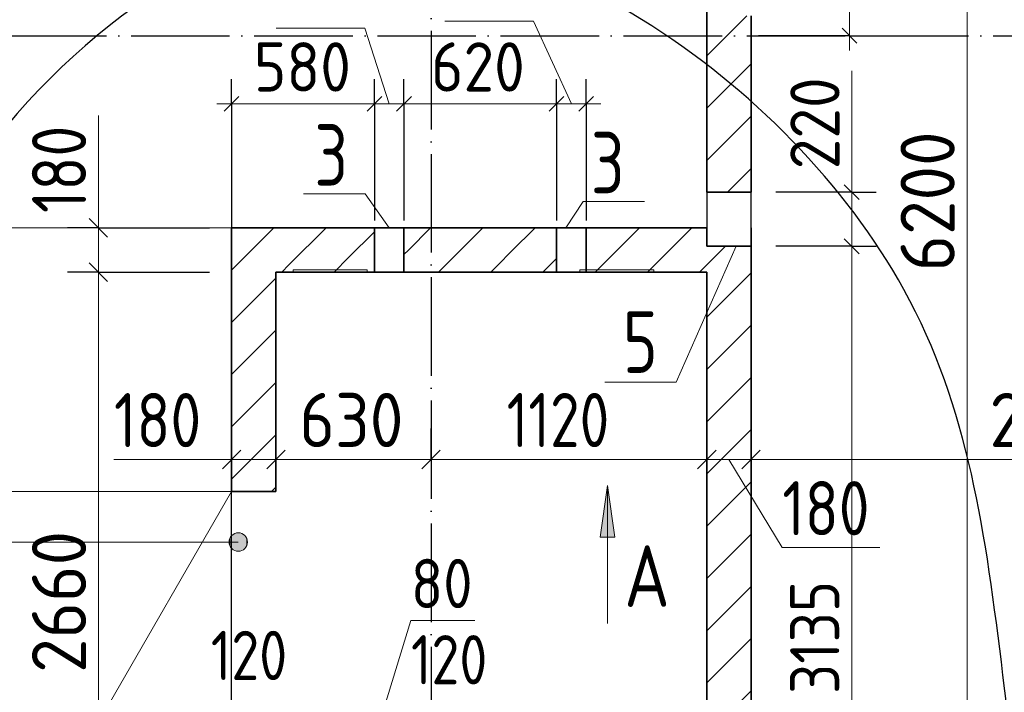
# Model space of a CAD drawing. Header units: millimetres. Extents: x -49773 to 2322955, y -3321 to 58485.
# Tile 10 of 256: x 17430 to 21429, y 33753 to 36484. Entities that reach past the tile are written whole.
import ezdxf

# ---------------------------------------------------------------- set-up
doc = ezdxf.new("R2010")
doc.units = ezdxf.units.MM
doc.header["$PDMODE"] = 65
for name, pattern in [('______11', [500, 400, -50, 0, -50]), ('______2', [270, 200, -70]), ('______5', [1100, 800, -100, 100, -100])]:
    doc.linetypes.add(name, pattern=pattern)
for name, color, linetype, lineweight in [('Standard', 7, 'Continuous', 25), ('Высотная отметка (окна)', 7, 'Continuous', 13), ('Макрос окна_ общее', 7, 'Continuous', 13), ('Ограждение_ 2D надпись', 7, 'Continuous', 13), ('Размерная линия_ общее', 7, 'Continuous', 13), ('Размерная линия_ общее_1', 7, 'Continuous', 13), ('СПДС_РАЗМЕРЫ', 152, 'Continuous', 25), ('Стена_ общее', 7, 'Continuous', 35), ('Стена_ Сборный элемент', 7, 'Continuous', 35), ('тонкая', 7, 'Continuous', 25)]:
    doc.layers.add(name, color=color, linetype=linetype, lineweight=lineweight)
doc.layers.add('Осевая линия_ общее', color=7, linetype='______5', lineweight=13, true_color=0xa0a0a0)
doc.styles.add('ISOCPEUR', font='txt')
doc.dimstyles.new('__________2', dxfattribs={"dimtxt": 250, "dimasz": 200, "dimexe": 0, "dimexo": 0, "dimgap": 100, "dimtad": 1, "dimdec": 0, "dimrnd": 1, "dimzin": 12, "dimdsep": 46, "dimtxsty": 'ISOCPEUR', "dimblk": 'ALL_ML_STRICH', "dimblk1": 'ALL_ML_STRICH', "dimblk2": 'ALL_ML_STRICH', "dimsah": 1, "dimcen": 0, "dimclrd": 7, "dimclre": 7, "dimclrt": 7, "dimadec": 0, "dimazin": 0, "dimtfac": 1, "dimtdec": 0, "dimtmove": 1, "dimatfit": 3, "dimfxl": 0, "dimtzin": 0, "dimlwd": 0, "dimlwe": 13, "dimarcsym": 0})

# ---------------------------------------------------------------- blocks, each defined once
blk = doc.blocks.new('ALL_ML_STRICH')
at = {"color": 0, "linetype": 'ByBlock', "lineweight": -2}
for p, q in [((0, -0.5), (0, 0.5)), ((-0.3, -0.3), (0.3, 0.3)), ((-1, 0), (0.5, 0))]:
    blk.add_line(p, q, dxfattribs=at)
blk = doc.blocks.new('*D832')
at = {"layer": 'Defpoints', "color": 0}
for p in [(18290.8, 34568.9), (17311.8, 33218.9), (18290.8, 33218.9)]:
    blk.add_point(p, dxfattribs=at)
at = {"layer": 'СПДС_РАЗМЕРЫ', "color": 7, "lineweight": 13}
for p, q in [((18290.8, 34568.9), (17311.8, 34568.9)), ((18290.8, 33218.9), (17311.8, 33218.9))]:
    blk.add_line(p, q, dxfattribs=at)
at = {"layer": 'СПДС_РАЗМЕРЫ', "color": 7, "lineweight": 0}
blk.add_line((17311.8, 34368.9), (17311.8, 33418.9), dxfattribs=at)
at = {"layer": 'СПДС_РАЗМЕРЫ', "color": 7, "lineweight": 0, "xscale": 200, "yscale": 200, "zscale": 200}
for p, rotation in [((17311.8, 34568.9), 90), ((17311.8, 33218.9), 270)]:
    blk.add_blockref('ALL_ML_STRICH', p, dxfattribs=dict(at, rotation=rotation))
at = {"layer": 'СПДС_РАЗМЕРЫ', "color": 7, "insert": (17111.8, 33893.9), "char_height": 200, "attachment_point": 5, "rotation": 90, "style": 'ISOCPEUR'}
blk.add_mtext('1350', dxfattribs=at)
blk = doc.blocks.new('*D833')
at = {"layer": 'Defpoints', "color": 0}
for p in [(18290.8, 35638.9), (17311.8, 34568.9), (18290.8, 34568.9)]:
    blk.add_point(p, dxfattribs=at)
at = {"layer": 'СПДС_РАЗМЕРЫ', "color": 7, "lineweight": 13}
for p, q in [((18290.8, 35638.9), (17311.8, 35638.9)), ((18290.8, 34568.9), (17311.8, 34568.9))]:
    blk.add_line(p, q, dxfattribs=at)
at = {"layer": 'СПДС_РАЗМЕРЫ', "color": 7, "lineweight": 0}
blk.add_line((17311.8, 35438.9), (17311.8, 34768.9), dxfattribs=at)
at = {"layer": 'СПДС_РАЗМЕРЫ', "color": 7, "lineweight": 0, "xscale": 200, "yscale": 200, "zscale": 200}
for p, rotation in [((17311.8, 35638.9), 90), ((17311.8, 34568.9), 270)]:
    blk.add_blockref('ALL_ML_STRICH', p, dxfattribs=dict(at, rotation=rotation))
at = {"layer": 'СПДС_РАЗМЕРЫ', "color": 7, "insert": (17111.8, 35103.9), "char_height": 200, "attachment_point": 5, "rotation": 90, "style": 'ISOCPEUR'}
blk.add_mtext('1070', dxfattribs=at)

msp = doc.modelspace()

# ---------------------------------------------------------------- hatches: boundary and pattern name
at = {"layer": 'Высотная отметка (окна)', "linetype": 'Continuous', "lineweight": 13, "transparency": 33554687}
for points in [[(18299.2, 34330.8), (18299.2, 34395.3), (18285.7, 34381.8)], [(18317.9, 34325.6), (18317.9, 34400.6), (18299.2, 34395.3)], [(18317.9, 34325.6), (18299.2, 34395.3), (18299.2, 34330.8)], [(18336.7, 34330.8), (18336.7, 34395.3), (18317.9, 34400.6)], [(18336.7, 34330.8), (18317.9, 34400.6), (18317.9, 34325.6)], [(18350.2, 34344.3), (18350.2, 34381.8), (18336.7, 34395.3)], [(18350.2, 34344.3), (18336.7, 34395.3), (18336.7, 34330.8)], [(18285.7, 34344.3), (18285.7, 34381.8), (18280.4, 34363.1)], [(18299.2, 34330.8), (18285.7, 34381.8), (18285.7, 34344.3)], [(18350.2, 34381.8), (18350.2, 34344.3), (18355.4, 34363.1)]]:
    msp.add_hatch(color=7, dxfattribs=at).paths.add_polyline_path(points)
at = {"layer": 'Осевая линия_ общее', "linetype": 'Continuous', "lineweight": 13, "transparency": 33554687}
msp.add_hatch(color=7, dxfattribs=at).paths.add_polyline_path([(19847.1, 34382.8), (19817.1, 34592.8), (19787.1, 34382.8)])

# ---------------------------------------------------------------- linework, layer by layer
at = {"layer": 'Standard', "color": 7, "linetype": 'Continuous', "lineweight": 13, "transparency": 33554687}
msp.add_lwpolyline([(20340.7, 35563.9), (20097, 35012.3), (19807, 35012.3)], dxfattribs=at)
at = {"layer": 'Высотная отметка (окна)', "color": 7, "linetype": 'Continuous', "lineweight": 13, "transparency": 33554687}
for p, q in [((18317.9, 34400.6), (18317.9, 34400.6)), ((18317.9, 34363.1), (14671.2, 34363.1)), ((18280.4, 34363.1), (18280.4, 34363.1)), ((18355.4, 34363.1), (18355.4, 34363.1)), ((18317.9, 34325.6), (18317.9, 34325.6))]:
    msp.add_line(p, q, dxfattribs=at)
msp.add_circle((18317.9, 34363.1), 37.5, dxfattribs=at)
at = {"layer": 'Макрос окна_ общее', "color": 7, "linetype": 'Continuous', "lineweight": -3, "transparency": 33554687}
for p, q in [((20220.8, 35783.9), (20220.8, 35638.9)), ((20400.8, 35638.9), (20400.8, 35783.9)), ((18990.8, 35638.9), (18870.8, 35638.9)), ((19730.8, 35638.9), (19610.8, 35638.9)), ((20400.8, 35563.9), (20400.8, 35638.9)), ((18870.8, 35458.9), (18990.8, 35458.9)), ((19610.8, 35458.9), (19730.8, 35458.9))]:
    msp.add_line(p, q, dxfattribs=at)
at = {"layer": 'Макрос окна_ общее', "color": 7, "linetype": 'Continuous', "lineweight": 13, "transparency": 33554687}
msp.add_line((18290.8, 34568.9), (17615.8, 33399.7), dxfattribs=at)
at = {"layer": 'Ограждение_ 2D надпись', "color": 7, "linetype": 'Continuous', "lineweight": 13, "transparency": 33554687}
for points in [[(18930.8, 35638.9), (18833.2, 35777.2), (18583.2, 35777.2)], [(19648.4, 35638.9), (19718.2, 35745.9), (19968.2, 35745.9)]]:
    msp.add_lwpolyline(points, dxfattribs=at)
at = {"layer": 'Осевая линия_ общее', "color": 253, "linetype": '______11', "lineweight": -3, "true_color": 0xa0a0a0, "transparency": 33554687}
for p, q in [((19100.8, 38938.9), (19100.8, 20395.8)), ((7880.8, 36418.9), (53354.7, 36418.9))]:
    msp.add_line(p, q, dxfattribs=at)
at = {"layer": 'Осевая линия_ общее', "color": 7, "linetype": 'Continuous', "lineweight": 13, "transparency": 33554687}
for p, q in [((19817.1, 34592.8), (19787.1, 34382.8)), ((19817.1, 34032.8), (19817.1, 34592.8)), ((19817.1, 34592.8), (19817.1, 34592.8)), ((19817.1, 34592.8), (19817.1, 34592.8)), ((19817.1, 34592.8), (19817.1, 34592.8)), ((19847.1, 34382.8), (19817.1, 34592.8)), ((19787.1, 34382.8), (19847.1, 34382.8)), ((19817.1, 34382.8), (19817.1, 34367.8))]:
    msp.add_line(p, q, dxfattribs=at)
at = {"layer": 'Размерная линия_ общее', "color": 7, "linetype": 'Continuous', "lineweight": 13, "transparency": 33554687}
for p, q in [((21277.8, 31518.9), (21277.8, 37718.9)), ((17750, 35698.9), (17750, 36094.9)), ((17749.8, 35638.9), (17749.8, 35713.9)), ((17749.8, 35548.9), (17750, 35698.9)), ((17749.8, 35458.9), (17749.8, 35638.9)), ((17749.8, 32798.9), (17749.8, 35458.9)), ((18208.9, 34698.1), (17812.9, 34698.1)), ((18380.8, 34698.4), (18208.9, 34698.1)), ((18290.8, 34698.4), (18215.8, 34698.4)), ((18290.8, 34698.4), (18470.8, 34698.4)), ((18470.8, 34698.4), (19100.8, 34698.4)), ((19100.8, 34698.4), (20220.8, 34698.4)), ((20220.8, 34698.4), (20400.8, 34698.4)), ((20310.8, 34698.4), (20527.4, 34340.4)), ((20400.8, 34698.4), (22930.8, 34698.4)), ((20527.4, 34340.4), (20923.4, 34340.4))]:
    msp.add_line(p, q, dxfattribs=at)
at = {"layer": 'Размерная линия_ общее', "color": 7, "linetype": 'Continuous', "lineweight": 25, "transparency": 33554687}
for p, q in [((17787.3, 35601.4), (17712.3, 35676.4)), ((17787.3, 35421.4), (17712.3, 35496.4)), ((18253.3, 34660.9), (18328.3, 34735.9)), ((18433.3, 34660.9), (18508.3, 34735.9)), ((19063.3, 34660.9), (19138.3, 34735.9)), ((20183.3, 34660.9), (20258.3, 34735.9)), ((20363.3, 34660.9), (20438.3, 34735.9))]:
    msp.add_line(p, q, dxfattribs=at)
at = {"layer": 'Размерная линия_ общее', "color": 253, "linetype": 'Continuous', "lineweight": -3, "true_color": 0xa0a0a0, "transparency": 33554687}
for p, q in [((17749.8, 35638.9), (17624.8, 35638.9)), ((17749.8, 35638.9), (17874.8, 35638.9)), ((17749.8, 35638.9), (18200.8, 35638.9)), ((17749.8, 35458.9), (17624.8, 35458.9)), ((17749.8, 35458.9), (17874.8, 35458.9)), ((17749.8, 35458.9), (18200.8, 35458.9)), ((18290.8, 34698.4), (18290.8, 34823.4)), ((18470.8, 34698.4), (18470.8, 34823.4)), ((19100.8, 34698.4), (19100.8, 34823.4)), ((20220.8, 34698.4), (20220.8, 34823.4)), ((20400.8, 34698.4), (20400.8, 34823.4)), ((18290.8, 34698.4), (18290.8, 34573.4)), ((18290.8, 34698.4), (18290.8, 34698.4)), ((18470.8, 34698.4), (18470.8, 34573.4)), ((19100.8, 34698.4), (19100.8, 34573.4)), ((19100.8, 34698.4), (19100.8, 34698.4)), ((20220.8, 34698.4), (20220.8, 34573.4)), ((20400.8, 34698.4), (20400.8, 34573.4))]:
    msp.add_line(p, q, dxfattribs=at)
for points in [[(20220.8, 34698.4), (20220.8, 34715.3), (20220.8, 34715.3), (20220.8, 34715.7), (20220.8, 34715.7), (20220.8, 35036.7), (20220.8, 35036.7), (20220.8, 35398.9)], [(20400.8, 34698.4), (20400.8, 34715.3), (20400.8, 34715.3), (20400.8, 34715.7), (20400.8, 34715.7), (20400.8, 35060.4), (20400.8, 35060.4), (20400.8, 35398.9)], [(18470.8, 34698.4), (18470.8, 34715.1), (18470.8, 34715.1), (18470.8, 34715.2), (18470.8, 34715.2), (18470.8, 34715.2), (18470.8, 34715.2), (18470.8, 34715.3), (18470.8, 34715.3), (18470.8, 34806.1), (18470.8, 34806.1), (18470.8, 34930.6)]]:
    msp.add_lwpolyline(points, dxfattribs=at)
at = {"layer": 'Размерная линия_ общее_1', "color": 7, "linetype": 'Continuous', "lineweight": 13, "transparency": 33554687}
for p, q in [((20800.1, 36468.9), (20800.4, 36614)), ((19517.2, 36478.2), (19157.2, 36478.2)), ((19670.8, 36142.1), (19517.2, 36478.2)), ((18832.2, 36449.7), (18472.2, 36449.7)), ((18930.8, 36142.1), (18832.2, 36449.7)), ((20800.1, 36418.9), (20800.1, 36358.9)), ((20810.1, 35876.6), (20810.1, 36276.6)), ((18290.8, 36142.1), (18230.8, 36142.1)), ((18290.8, 36142.1), (18870.8, 36142.1)), ((18870.8, 36142.1), (18990.8, 36142.1)), ((18990.8, 36142.1), (19610.8, 36142.1)), ((19610.8, 36142.1), (19730.8, 36142.1)), ((19730.8, 36142.1), (19790.8, 36142.1)), ((20809.3, 35673.9), (20810.1, 35876.6)), ((20809.3, 35783.9), (20809.3, 35843.9)), ((20809.3, 35563.9), (20809.3, 35783.9)), ((20809.3, 32428.9), (20809.3, 35563.9)), ((18830.8, 33434), (19018.9, 34044.6)), ((19018.9, 34044.6), (19278.9, 34044.6))]:
    msp.add_line(p, q, dxfattribs=at)
at = {"layer": 'Размерная линия_ общее_1', "color": 7, "linetype": 'Continuous', "lineweight": 25, "transparency": 33554687}
for p, q in [((20830.1, 36388.9), (20770.1, 36448.9)), ((18260.8, 36112.1), (18320.8, 36172.1)), ((18840.8, 36112.1), (18900.8, 36172.1)), ((18960.8, 36112.1), (19020.8, 36172.1)), ((19580.8, 36112.1), (19640.8, 36172.1)), ((19700.8, 36112.1), (19760.8, 36172.1)), ((20839.3, 35753.9), (20779.3, 35813.9)), ((20839.3, 35533.9), (20779.3, 35593.9))]:
    msp.add_line(p, q, dxfattribs=at)
at = {"layer": 'Размерная линия_ общее_1', "color": 253, "linetype": 'Continuous', "lineweight": -3, "true_color": 0xa0a0a0, "transparency": 33554687}
for p, q in [((20800.1, 36418.9), (20430.8, 36418.9)), ((20800.1, 36418.9), (20700.1, 36418.9)), ((20800.1, 36418.9), (20900.1, 36418.9)), ((18290.8, 36142.1), (18290.8, 36242.1)), ((18870.8, 36142.1), (18870.8, 36242.1)), ((18990.8, 36142.1), (18990.8, 36242.1)), ((19610.8, 36142.1), (19610.8, 36242.1)), ((19730.8, 36142.1), (19730.8, 36242.1)), ((18290.8, 36142.1), (18290.8, 36042.1)), ((18290.8, 36142.1), (18290.8, 35454.6)), ((18870.8, 36142.1), (18870.8, 36042.1)), ((18870.8, 36142.1), (18870.8, 35668.9)), ((18990.8, 36142.1), (18990.8, 36042.1)), ((18990.8, 36142.1), (18990.8, 35668.9)), ((19610.8, 36142.1), (19610.8, 36042.1)), ((19610.8, 36142.1), (19610.8, 35668.9)), ((19730.8, 36142.1), (19730.8, 36042.1)), ((19730.8, 36142.1), (19730.8, 35668.9)), ((20809.3, 35783.9), (20709.3, 35783.9)), ((20809.3, 35783.9), (20909.3, 35783.9)), ((20809.3, 35563.9), (20709.3, 35563.9)), ((20809.3, 35563.9), (20909.3, 35563.9))]:
    msp.add_line(p, q, dxfattribs=at)
at = {"layer": 'Размерная линия_ общее_1', "color": 7, "linetype": 'Continuous', "lineweight": 13, "transparency": 33554687}
msp.add_lwpolyline([(20800.1, 36418.9), (20800.1, 36517.6), (20800.1, 36517.6), (20800.1, 36518.9)], dxfattribs=at)
at = {"layer": 'Размерная линия_ общее_1', "color": 253, "linetype": 'Continuous', "lineweight": -3, "true_color": 0xa0a0a0, "transparency": 33554687}
for points in [[(20809.3, 35783.9), (20790.1, 35783.9), (20790.1, 35783.9), (20500.8, 35783.9)], [(20809.3, 35563.9), (20790, 35563.9), (20790, 35563.9), (20500.8, 35563.9)]]:
    msp.add_lwpolyline(points, dxfattribs=at)
at = {"layer": 'Стена_ общее', "color": 7, "linetype": 'Continuous', "lineweight": 35, "transparency": 33554687}
for p, q in [((20220.8, 38438.9), (20220.8, 35783.9)), ((20400.8, 35783.9), (20400.8, 36498.9)), ((20400.8, 35783.9), (20220.8, 35783.9)), ((18870.8, 35638.9), (18290.8, 35638.9)), ((18290.8, 35638.9), (18290.8, 35458.9)), ((18870.8, 35638.9), (18870.8, 35458.9)), ((18990.8, 35458.9), (18990.8, 35638.9)), ((19610.8, 35638.9), (18990.8, 35638.9)), ((19610.8, 35638.9), (19610.8, 35458.9)), ((19730.8, 35458.9), (19730.8, 35638.9)), ((20220.8, 35638.9), (19730.8, 35638.9)), ((20220.8, 35638.9), (20220.8, 35563.9)), ((20220.8, 35563.9), (20400.8, 35563.9)), ((20400.8, 35458.9), (20400.8, 35563.9)), ((18290.8, 35458.9), (18290.8, 34568.9)), ((18470.8, 35458.9), (18870.8, 35458.9)), ((18470.8, 34568.9), (18470.8, 35458.9)), ((18990.8, 35458.9), (19610.8, 35458.9)), ((19730.8, 35458.9), (20220.8, 35458.9)), ((20220.8, 35458.9), (20220.8, 32918.9)), ((20400.8, 32918.9), (20400.8, 35458.9)), ((18470.8, 34568.9), (18290.8, 34568.9))]:
    msp.add_line(p, q, dxfattribs=at)
at = {"layer": 'Стена_ общее', "color": 7, "linetype": 'Continuous', "lineweight": 25, "transparency": 33554687}
for p, q in [((20220.8, 35783.9), (20220.8, 38438.9)), ((20400.8, 36498.9), (20400.8, 35783.9)), ((20220.8, 35783.9), (20220.8, 35638.9)), ((20400.8, 35783.9), (20220.8, 35783.9)), ((20400.8, 35638.9), (20400.8, 35783.9)), ((18290.8, 35458.9), (18290.8, 35638.9)), ((18290.8, 35638.9), (20220.8, 35638.9)), ((20220.8, 35638.9), (20220.8, 35563.9)), ((20400.8, 35638.9), (20400.8, 35563.9)), ((20220.8, 35563.9), (20400.8, 35563.9)), ((20400.8, 35563.9), (20400.8, 35458.9)), ((18290.8, 32798.9), (18290.8, 35458.9)), ((20220.8, 35458.9), (18470.8, 35458.9)), ((20220.8, 32918.9), (20220.8, 35458.9)), ((20400.8, 35458.9), (20400.8, 32918.9))]:
    msp.add_line(p, q, dxfattribs=at)
at = {"layer": 'Стена_ общее', "color": 253, "linetype": '______5', "lineweight": 18, "true_color": 0xababab, "transparency": 33554687}
for p, q in [((20220.8, 36336.5), (20383.2, 36498.9)), ((20220.8, 35912.2), (20400.8, 36092.2)), ((19767.5, 35458.9), (19947.5, 35638.9)), ((20191.7, 35458.9), (20296.7, 35563.9)), ((18290.8, 35255), (18470.8, 35435)), ((20220.8, 35063.7), (20400.8, 35243.7)), ((18290.8, 34830.7), (18470.8, 35010.7)), ((20220.8, 34639.4), (20400.8, 34819.4)), ((18453.2, 34568.9), (18470.8, 34586.5)), ((20220.8, 34215.1), (20400.8, 34395.2)), ((20220.8, 33790.9), (20400.8, 33970.9))]:
    msp.add_line(p, q, dxfattribs=at)
at = {"layer": 'Стена_ общее', "color": 253, "linetype": '______11', "lineweight": 18, "true_color": 0xababab, "transparency": 33554687}
for p, q in [((20220.8, 36124.3), (20400.8, 36304.3)), ((20304.6, 35783.9), (20400.8, 35880.1)), ((18290.8, 35467.1), (18462.5, 35638.9)), ((19730.8, 35634.3), (19735.3, 35638.9)), ((19979.6, 35458.9), (20159.6, 35638.9)), ((19555.3, 35458.9), (19610.8, 35514.3)), ((20220.8, 35275.8), (20400.8, 35455.8)), ((18290.8, 35042.9), (18470.8, 35222.9)), ((20220.8, 34851.6), (20400.8, 35031.5)), ((18290.8, 34618.6), (18470.8, 34798.6)), ((20220.8, 34427.3), (20400.8, 34607.3)), ((20220.8, 34003), (20400.8, 34183)), ((20220.8, 33578.8), (20400.8, 33758.8))]:
    msp.add_line(p, q, dxfattribs=at)
at = {"layer": 'Стена_ общее', "color": 253, "linetype": '______2', "lineweight": 18, "true_color": 0xababab, "transparency": 33554687}
for p, q in [((18870.8, 35638.9), (18870.8, 35458.9)), ((18990.8, 35458.9), (18990.8, 35638.9)), ((19610.8, 35638.9), (19610.8, 35458.9)), ((19730.8, 35458.9), (19730.8, 35638.9)), ((18470.8, 34568.9), (18290.8, 34568.9))]:
    msp.add_line(p, q, dxfattribs=at)
at = {"layer": 'Стена_ общее', "color": 253, "linetype": '______5', "lineweight": 18, "true_color": 0xababab, "transparency": 33554687}
for points in [[(18494.7, 35458.9), (18523.8, 35488), (18523.8, 35488), (18674.7, 35638.9)], [(18990.8, 35530.7), (19008.7, 35548.6), (19008.7, 35548.6), (19098.9, 35638.9)], [(19343.2, 35458.9), (19456.5, 35572.1), (19456.5, 35572.1), (19493.5, 35609.2), (19493.5, 35609.2), (19523.2, 35638.9)]]:
    msp.add_lwpolyline(points, dxfattribs=at)
at = {"layer": 'Стена_ общее', "color": 253, "linetype": '______11', "lineweight": 18, "true_color": 0xababab, "transparency": 33554687}
for points in [[(19131.1, 35458.9), (19176.1, 35503.9), (19176.1, 35503.9), (19251.1, 35578.9), (19251.1, 35578.9), (19311.1, 35638.9)], [(18706.8, 35458.9), (18766.2, 35518.3), (18766.2, 35518.3), (18870.8, 35622.9)]]:
    msp.add_lwpolyline(points, dxfattribs=at)
at = {"layer": 'Стена_ Сборный элемент', "color": 7, "linetype": 'Continuous', "lineweight": 13, "transparency": 33554687}
for p, q in [((18540.8, 35468.9), (18840.8, 35468.9)), ((18840.8, 35468.9), (18540.8, 35468.9)), ((18540.8, 35468.9), (18540.8, 35468.9)), ((18540.8, 35468.9), (18540.8, 35458.9)), ((18540.8, 35468.9), (18540.8, 35458.9)), ((18540.8, 35468.9), (18840.8, 35468.9)), ((18840.8, 35468.9), (18540.8, 35468.9)), ((18540.8, 35468.9), (18540.8, 35468.9)), ((18540.8, 35468.9), (18540.8, 35458.9)), ((18540.8, 35468.9), (18540.8, 35458.9)), ((18540.8, 35458.9), (18840.8, 35458.9)), ((18840.8, 35458.9), (18540.8, 35458.9)), ((18540.8, 35458.9), (18540.8, 35458.9)), ((18540.8, 35458.9), (18840.8, 35458.9)), ((18840.8, 35458.9), (18540.8, 35458.9)), ((18540.8, 35458.9), (18540.8, 35458.9)), ((18840.8, 35468.9), (18840.8, 35468.9)), ((18840.8, 35468.9), (18840.8, 35458.9)), ((18840.8, 35468.9), (18840.8, 35458.9)), ((18840.8, 35468.9), (18840.8, 35468.9)), ((18840.8, 35468.9), (18840.8, 35458.9)), ((18840.8, 35468.9), (18840.8, 35458.9)), ((18840.8, 35458.9), (18840.8, 35458.9)), ((18840.8, 35458.9), (18840.8, 35458.9)), ((20005.8, 35468.9), (19705.8, 35468.9)), ((19705.8, 35468.9), (19705.8, 35468.9)), ((19705.8, 35468.9), (20005.8, 35468.9)), ((19705.8, 35468.9), (19705.8, 35458.9)), ((19705.8, 35468.9), (19705.8, 35458.9)), ((20005.8, 35468.9), (19705.8, 35468.9)), ((19705.8, 35468.9), (19705.8, 35468.9)), ((19705.8, 35468.9), (20005.8, 35468.9)), ((19705.8, 35468.9), (19705.8, 35458.9)), ((19705.8, 35468.9), (19705.8, 35458.9)), ((20005.8, 35458.9), (19705.8, 35458.9)), ((19705.8, 35458.9), (19705.8, 35458.9)), ((19705.8, 35458.9), (20005.8, 35458.9)), ((20005.8, 35458.9), (19705.8, 35458.9)), ((19705.8, 35458.9), (19705.8, 35458.9)), ((19705.8, 35458.9), (20005.8, 35458.9)), ((20005.8, 35468.9), (20005.8, 35468.9)), ((20005.8, 35468.9), (20005.8, 35458.9)), ((20005.8, 35468.9), (20005.8, 35458.9)), ((20005.8, 35468.9), (20005.8, 35468.9)), ((20005.8, 35468.9), (20005.8, 35458.9)), ((20005.8, 35468.9), (20005.8, 35458.9)), ((20005.8, 35458.9), (20005.8, 35458.9)), ((20005.8, 35458.9), (20005.8, 35458.9))]:
    msp.add_line(p, q, dxfattribs=at)
at = {"layer": 'Стена_ Сборный элемент', "color": 253, "linetype": '______2', "lineweight": 18, "true_color": 0xababab, "transparency": 33554687}
for p, q in [((18540.8, 35468.9), (18540.8, 35458.9)), ((18840.8, 35468.9), (18540.8, 35468.9)), ((18840.8, 35468.9), (18840.8, 35458.9)), ((19705.8, 35468.9), (19705.8, 35458.9)), ((19705.8, 35468.9), (20005.8, 35468.9)), ((20005.8, 35468.9), (20005.8, 35458.9))]:
    msp.add_line(p, q, dxfattribs=at)
at = {"layer": 'тонкая'}
msp.add_spline([(17123.1, 29842.2), (17036, 35576.4), (18559.5, 36824.4), (21021.7, 35387.8), (21423.9, 33823), (21128.2, 30028), (17123.1, 29842.2)], degree=3, dxfattribs=at)

# ---------------------------------------------------------------- texts
at = {"layer": 'Standard', "color": 7, "linetype": 'Continuous', "lineweight": 25, "transparency": 33554687, "char_height": 250, "attachment_point": 7, "style": 'ISOCPEUR'}
for s, insert, width in [('\\W0.78;5', (19879.7, 35050), 271.994), ('\\W0.82;А', (19886, 34099.5), 327.202)]:
    msp.add_mtext(s, dxfattribs=dict(at, insert=insert, width=width))
at = {"layer": 'Ограждение_ 2D надпись', "color": 7, "linetype": 'Continuous', "lineweight": 25, "transparency": 33554687, "char_height": 250, "attachment_point": 7, "style": 'ISOCPEUR'}
for insert, width in [((18626.7, 35809.7), 272.013), ((19749.7, 35778.4), 272.004)]:
    msp.add_mtext('\\W0.78;3', dxfattribs=dict(at, insert=insert, width=width))
at = {"layer": 'Размерная линия_ общее', "color": 7, "linetype": 'Continuous', "lineweight": 25, "transparency": 33554687, "char_height": 220, "attachment_point": 7, "rotation": 90, "style": 'ISOCPEUR'}
for s, insert, width in [('\\W0.83;180', (17700, 35698.9), 508.571), ('\\W0.93;6200', (21227.8, 35461.9), 718.094), ('\\W0.93;2660', (17699.8, 33831.9), 718.087)]:
    msp.add_mtext(s, dxfattribs=dict(at, insert=insert, width=width))
at = {"layer": 'Размерная линия_ общее', "color": 7, "linetype": 'Continuous', "lineweight": 25, "transparency": 33554687, "char_height": 220, "attachment_point": 7, "style": 'ISOCPEUR'}
for s, insert, width in [('\\W0.83;180', (17812.9, 34748.1), 508.571), ('\\W0.91;630', (18565.8, 34748.4), 561.981), ('\\W0.80;1120', (19407.8, 34748.4), 615.711), ('\\W0.93;2530', (21368.8, 34748.4), 718.101), ('\\W0.83;180', (20527.4, 34390.4), 508.571)]:
    msp.add_mtext(s, dxfattribs=dict(at, insert=insert, width=width))
at = {"layer": 'Размерная линия_ общее_1', "color": 7, "linetype": 'Continuous', "lineweight": 18, "transparency": 33554687, "char_height": 200, "attachment_point": 7, "style": 'ISOCPEUR'}
for s, insert, width in [('\\W0.91;580', (18380.8, 36192.1), 510.905), ('\\W0.91;620', (19100.8, 36192.1), 510.897), ('\\W0.87;80', (19018.9, 34094.6), 367.21), ('\\W0.83;120', (18206.3, 33802.6), 462.332), ('\\W0.83;120', (19019.3, 33785.2), 462.34)]:
    msp.add_mtext(s, dxfattribs=dict(at, insert=insert, width=width))
at = {"layer": 'Размерная линия_ общее_1', "color": 7, "linetype": 'Continuous', "lineweight": 18, "transparency": 33554687, "char_height": 200, "attachment_point": 7, "rotation": 90, "style": 'ISOCPEUR'}
for s, insert, width in [('\\W0.91;220', (20760.1, 35876.6), 510.897), ('\\W0.87;3135', (20759.3, 33746.4), 606.269)]:
    msp.add_mtext(s, dxfattribs=dict(at, insert=insert, width=width))

# ---------------------------------------------------------------- dimensions: what is measured, and where the dimension line sits
at = {"layer": 'СПДС_РАЗМЕРЫ'}
for base, p1, p2, picture, middle in [((17311.8, 34568.9), (18290.8, 35638.9), (18290.8, 34568.9), '*D833', (17311.8, 35103.9)), ((17311.8, 33218.9), (18290.8, 34568.9), (18290.8, 33218.9), '*D832', (17311.8, 33893.9))]:
    dim = msp.add_linear_dim(base=base, p1=p1, p2=p2, angle=270, dimstyle='__________2', override={"dimtxt": 200}, dxfattribs=at)
    dim.commit()
    dim.dimension.update_dxf_attribs({"geometry": picture, "text_midpoint": middle, "dimtype": 160})

doc.saveas('drawing.dxf')
